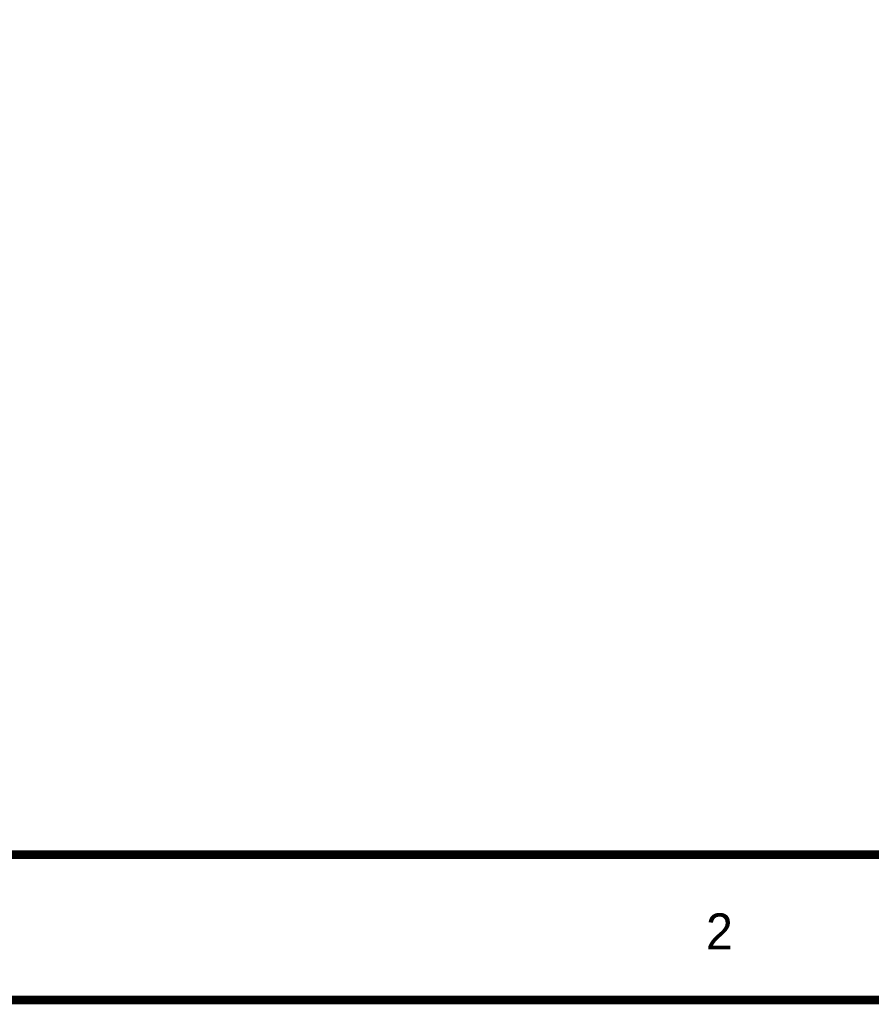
# Model space of a CAD drawing. Header units: inches. Extents: x 0 to 9.5, y -0.01 to 7.51.
# Tile 10 of 59: x 2.58 to 3.75, y -0.01 to 1.35. Entities that reach past the tile are written whole.
import ezdxf

# ---------------------------------------------------------------- set-up
doc = ezdxf.new("R2010")
doc.units = ezdxf.units.IN
doc.header["$MEASUREMENT"] = 0
doc.layers.add('Sheet', color=255, linetype='Continuous')

msp = doc.modelspace()

# ---------------------------------------------------------------- linework, layer by layer
at = {"layer": 'Sheet'}
for points in [[(0.0025, 7.5, 0.0118, 0.0118, 0), (9.4981, 7.5, 0.0118, 0.0118, 0), (9.4981, 0, 0.0118, 0.0118, 0), (0.0025, 0, 0.0118, 0.0118, 0), (0.0025, 7.5, 0.0118, 0.0118, 0)], [(0.0025, 7.5, 0.0039, 0.0039, 0), (0.0025, 0, 0.0039, 0.0039, 0), (9.4981, 0, 0.0039, 0.0039, 0), (9.4981, 7.5, 0.0039, 0.0039, 0), (0.0025, 7.5, 0.0039, 0.0039, 0), (0.0025, 7.5, 0.0039, 0.0039, 0)], [(0.202, 7.2997, 0.0118, 0.0118, 0), (9.2986, 7.2997, 0.0118, 0.0118, 0), (9.2986, 0.1997, 0.0118, 0.0118, 0), (0.202, 0.1997, 0.0118, 0.0118, 0), (0.202, 7.2997, 0.0118, 0.0118, 0)], [(0.202, 7.2997, 0.0039, 0.0039, 0), (0.202, 0.1997, 0.0039, 0.0039, 0), (9.2986, 0.1997, 0.0039, 0.0039, 0), (9.2986, 7.2997, 0.0039, 0.0039, 0), (0.202, 7.2997, 0.0039, 0.0039, 0), (0.202, 7.2997, 0.0039, 0.0039, 0)]]:
    msp.add_lwpolyline(points, format="xyseb", close=True, dxfattribs=at)

# ---------------------------------------------------------------- texts
msp.add_text('2', height=0.0496, dxfattribs=at).set_placement((3.5204, 0.0694))

doc.saveas('drawing.dxf')
